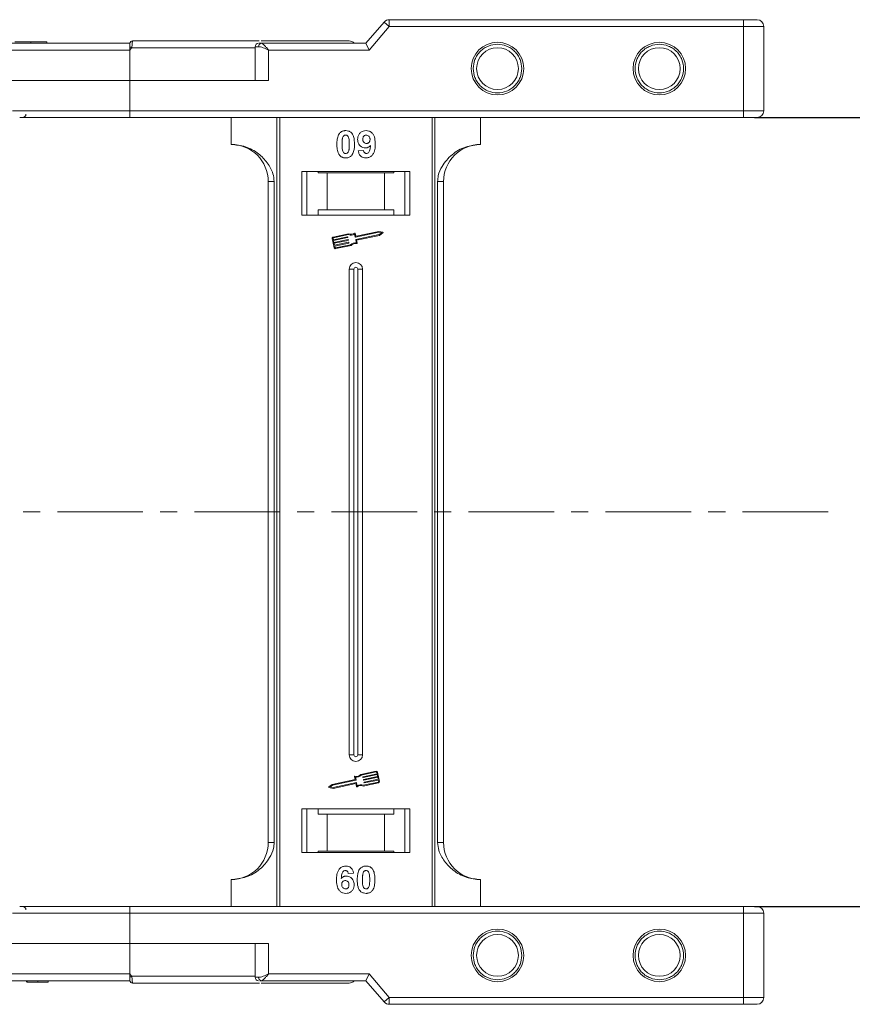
# Model space of a CAD drawing. Header units: millimetres. Extents: x 506 to 1981, y 649 to 1682.
# Tile 30 of 86: x 1685 to 1809, y 882 to 1028. Entities that reach past the tile are written whole.
import ezdxf

# ---------------------------------------------------------------- set-up
doc = ezdxf.new("R2010")
doc.units = ezdxf.units.MM
doc.linetypes.add('CENTERX2', pattern=[20.32, 12.7, -2.54, 2.54, -2.54])
doc.styles.get("Standard").update_dxf_attribs({"font": '仿宋_GB2312.ttf', "width": 0.8})
doc.dimstyles.new('副本 ISO-45.1', dxfattribs={"dimtxt": 10, "dimasz": 9, "dimexe": 6.5, "dimexo": 0.625, "dimgap": 2.5, "dimtad": 1, "dimdsep": 46, "dimtxsty": 'Standard', "dimcen": 2.5, "dimadec": 0, "dimazin": 0, "dimtfac": 1, "dimtmove": 0, "dimatfit": 3, "dimfxl": 0, "dimarcsym": 0})

# ---------------------------------------------------------------- blocks, each defined once
blk = doc.blocks.new('*D2701')
at = {"color": 0, "lineweight": -2}
for p, q in [((1794.41, 1013.12), (1847.89, 1013.12)), ((1841.39, 905.12), (1841.39, 1004.12)), ((1794.41, 896.12), (1847.89, 896.12))]:
    blk.add_line(p, q, dxfattribs=at)
at = {"color": 0, "lineweight": 9}
for points in [[(1839.89, 1004.12), (1842.89, 1004.12), (1841.39, 1013.12)], [(1839.89, 905.12), (1842.89, 905.12), (1841.39, 896.12)]]:
    blk.add_solid(points, dxfattribs=at)
at = {"layer": 'Defpoints', "color": 0, "lineweight": 9}
for p in [(1793.79, 1013.12), (1841.39, 1013.12), (1793.79, 896.12)]:
    blk.add_point(p, dxfattribs=at)
at = {"color": 0, "lineweight": 9, "insert": (1833.89, 954.62), "char_height": 10, "attachment_point": 5, "rotation": 90}
blk.add_mtext('117', dxfattribs=at)

msp = doc.modelspace()

# ---------------------------------------------------------------- linework, layer by layer
at = {"color": 7, "linetype": 'Continuous', "lineweight": 15}
for p, q in [((1739.486, 1027.27), (1736.785, 1024.119)), ((1737.245, 1023.119), (1740.245, 1026.619)), ((1740.245, 1026.619), (1739.486, 1027.27)), ((1740.245, 1026.619), (1740.245, 1027.619)), ((1792.785, 1027.619), (1740.245, 1027.619)), ((1740.245, 1026.619), (1792.785, 1026.619)), ((1792.785, 1026.619), (1792.785, 1027.619)), ((1792.785, 1026.619), (1792.785, 1014.119)), ((1795.785, 1026.619), (1792.785, 1026.619)), ((1795.785, 1014.119), (1795.785, 1026.619)), ((1701.785, 1024.119), (1653.079, 1024.119)), ((1687.1, 1024.119), (1687.1, 1024.319)), ((1689.465, 1024.119), (1689.465, 1024.319)), ((1701.785, 1024.117), (1701.785, 1024.119)), ((1702.019, 1023.469), (1701.785, 1023.119)), ((1720.348, 1023.469), (1702.019, 1023.469)), ((1702.135, 1024.469), (1702.135, 1024.469)), ((1720.348, 1023.619), (1720.348, 1018.619)), ((1720.858, 1023.619), (1720.348, 1023.619)), ((1736.785, 1024.119), (1721.23, 1024.119)), ((1736.785, 1024.119), (1737.245, 1023.119)), ((1654.197, 1023.119), (1701.785, 1023.119)), ((1701.785, 1023.119), (1701.785, 1018.619)), ((1722.348, 1023.119), (1737.245, 1023.119)), ((1722.348, 1018.619), (1722.348, 1023.119)), ((1701.785, 1018.619), (1682.374, 1018.619)), ((1701.785, 1014.119), (1701.785, 1018.619)), ((1701.785, 1018.619), (1722.348, 1018.619)), ((1701.785, 1014.119), (1684.374, 1014.119)), ((1792.785, 1014.119), (1701.785, 1014.119)), ((1701.785, 1013.119), (1701.785, 1014.119)), ((1795.785, 1014.119), (1792.785, 1014.119)), ((1792.785, 1013.119), (1792.785, 1014.119)), ((1792.785, 1013.119), (1701.785, 1013.119)), ((1716.785, 1013.119), (1716.785, 1009.119)), ((1723.578, 1013.119), (1723.578, 954.619)), ((1723.997, 954.619), (1723.997, 1013.119)), ((1746.574, 1013.119), (1746.574, 954.619)), ((1746.993, 954.619), (1746.993, 1013.119)), ((1753.785, 1009.119), (1753.785, 1013.119)), ((1735.644, 1008.163), (1736.414, 1008.247)), ((1743.285, 1005.119), (1727.285, 1005.119)), ((1727.285, 1005.119), (1727.285, 998.619)), ((1728.035, 1005.119), (1728.035, 998.619)), ((1729.672, 1004.919), (1729.672, 1005.119)), ((1731.035, 1004.919), (1729.672, 1004.919)), ((1731.035, 999.419), (1731.035, 1004.919)), ((1739.535, 1004.919), (1731.035, 1004.919)), ((1739.535, 1004.919), (1739.535, 999.419)), ((1740.899, 1004.919), (1739.535, 1004.919)), ((1740.899, 1005.119), (1740.899, 1004.919)), ((1742.535, 998.619), (1742.535, 1005.119)), ((1743.285, 998.619), (1743.285, 1005.119)), ((1722.285, 1003.619), (1723.171, 1003.619)), ((1722.285, 1003.619), (1722.285, 954.619)), ((1723.171, 954.619), (1723.171, 1003.619)), ((1747.4, 1003.619), (1747.4, 954.619)), ((1748.285, 1003.619), (1747.4, 1003.619)), ((1748.285, 954.619), (1748.285, 1003.619)), ((1729.672, 999.419), (1731.035, 999.419)), ((1729.672, 998.619), (1729.672, 999.419)), ((1731.035, 999.419), (1739.535, 999.419)), ((1739.535, 999.419), (1740.899, 999.419)), ((1740.899, 999.419), (1740.899, 998.619)), ((1727.285, 998.619), (1743.285, 998.619)), ((1734.203, 995.872), (1731.925, 995.391)), ((1734.192, 995.749), (1731.949, 995.276)), ((1735.178, 995.388), (1735.084, 995.832)), ((1735.268, 995.527), (1735.181, 995.942)), ((1738.674, 996.096), (1735.213, 995.365)), ((1735.285, 995.02), (1738.747, 995.751)), ((1738.673, 996.216), (1735.303, 995.504)), ((1739.274, 996.098), (1738.673, 996.216)), ((1739.116, 996.01), (1738.674, 996.096)), ((1738.747, 995.751), (1739.116, 996.01)), ((1738.794, 995.642), (1739.297, 995.992)), ((1731.789, 995.182), (1732.08, 993.803)), ((1731.904, 995.206), (1731.952, 994.976)), ((1731.952, 994.976), (1734.035, 995.416)), ((1734.059, 995.301), (1731.977, 994.861)), ((1731.977, 994.861), (1732.037, 994.574)), ((1732.037, 994.574), (1734.12, 995.014)), ((1734.144, 994.899), (1732.062, 994.459)), ((1732.062, 994.459), (1732.122, 994.172)), ((1732.122, 994.172), (1734.205, 994.612)), ((1734.229, 994.497), (1732.147, 994.057)), ((1734.07, 995.394), (1734.082, 995.336)), ((1734.155, 994.991), (1734.167, 994.934)), ((1734.24, 994.589), (1734.252, 994.532)), ((1735.357, 994.541), (1735.263, 994.985)), ((1735.396, 994.923), (1738.794, 995.642)), ((1735.49, 994.479), (1735.396, 994.923)), ((1732.147, 994.057), (1732.195, 993.827)), ((1732.265, 993.782), (1734.507, 994.256)), ((1732.289, 993.667), (1734.568, 994.148)), ((1734.285, 990.619), (1734.285, 954.619)), ((1734.285, 990.619), (1735, 990.619)), ((1735, 990.619), (1735, 954.619)), ((1735.57, 954.619), (1735.57, 990.619)), ((1736.285, 990.619), (1735.57, 990.619)), ((1736.285, 954.619), (1736.285, 990.619)), ((1722.285, 954.619), (1722.285, 905.619)), ((1723.171, 905.619), (1723.171, 954.619)), ((1723.578, 954.619), (1723.578, 896.119)), ((1723.997, 896.119), (1723.997, 954.619)), ((1734.285, 954.619), (1734.285, 918.619)), ((1735, 954.619), (1735, 918.619)), ((1735.57, 918.619), (1735.57, 954.619)), ((1736.285, 918.619), (1736.285, 954.619)), ((1746.574, 954.619), (1746.574, 896.119)), ((1746.993, 896.119), (1746.993, 954.619)), ((1747.4, 954.619), (1747.4, 905.619)), ((1748.285, 905.619), (1748.285, 954.619)), ((1735, 918.619), (1734.285, 918.619)), ((1736.285, 918.619), (1735.57, 918.619)), ((1738.282, 916.186), (1736.003, 915.704)), ((1738.306, 916.071), (1736.063, 915.597)), ((1736.342, 915.356), (1738.424, 915.796)), ((1738.449, 915.681), (1736.366, 915.241)), ((1738.424, 915.796), (1738.376, 916.025)), ((1738.509, 915.393), (1738.449, 915.681)), ((1738.782, 914.671), (1738.491, 916.05)), ((1731.776, 914.211), (1731.274, 913.86)), ((1731.824, 914.101), (1731.455, 913.843)), ((1735.175, 914.929), (1731.776, 914.211)), ((1735.285, 914.832), (1731.824, 914.101)), ((1731.897, 913.756), (1735.358, 914.488)), ((1731.898, 913.636), (1735.268, 914.348)), ((1735.081, 915.373), (1735.175, 914.929)), ((1735.214, 915.311), (1735.308, 914.867)), ((1735.302, 914.326), (1735.39, 913.91)), ((1735.393, 914.465), (1735.487, 914.021)), ((1736.331, 915.263), (1736.319, 915.321)), ((1736.367, 913.981), (1738.646, 914.462)), ((1736.379, 914.103), (1738.622, 914.577)), ((1736.416, 914.861), (1736.404, 914.919)), ((1736.427, 914.953), (1738.509, 915.393)), ((1738.534, 915.278), (1736.451, 914.838)), ((1736.501, 914.459), (1736.489, 914.516)), ((1736.512, 914.551), (1738.594, 914.991)), ((1738.619, 914.876), (1736.536, 914.436)), ((1738.594, 914.991), (1738.534, 915.278)), ((1738.667, 914.646), (1738.619, 914.876)), ((1731.297, 913.754), (1731.898, 913.636)), ((1731.455, 913.843), (1731.897, 913.756)), ((1743.285, 910.619), (1727.285, 910.619)), ((1727.285, 910.619), (1727.285, 904.119)), ((1728.035, 910.619), (1728.035, 904.119)), ((1729.672, 909.819), (1729.672, 910.619)), ((1731.035, 909.819), (1729.672, 909.819)), ((1731.035, 904.319), (1731.035, 909.819)), ((1739.535, 909.819), (1731.035, 909.819)), ((1739.535, 909.819), (1739.535, 904.319)), ((1740.899, 909.819), (1739.535, 909.819)), ((1740.899, 910.619), (1740.899, 909.819)), ((1742.535, 904.119), (1742.535, 910.619)), ((1743.285, 904.119), (1743.285, 910.619)), ((1722.285, 905.619), (1723.171, 905.619)), ((1747.4, 905.619), (1748.285, 905.619)), ((1727.285, 904.119), (1743.285, 904.119)), ((1729.672, 904.319), (1731.035, 904.319)), ((1729.672, 904.119), (1729.672, 904.319)), ((1731.035, 904.319), (1739.535, 904.319)), ((1739.535, 904.319), (1740.899, 904.319)), ((1740.899, 904.319), (1740.899, 904.119)), ((1734.926, 901.075), (1734.157, 900.991)), ((1716.785, 896.119), (1716.785, 900.119)), ((1753.785, 900.119), (1753.785, 896.119)), ((1684.374, 895.119), (1701.785, 895.119)), ((1701.785, 896.119), (1701.785, 895.119)), ((1701.785, 896.119), (1792.785, 896.119)), ((1701.785, 890.619), (1701.785, 895.119)), ((1701.785, 895.119), (1792.785, 895.119)), ((1792.785, 895.119), (1792.785, 896.119)), ((1792.785, 895.119), (1792.785, 882.619)), ((1792.785, 895.119), (1795.785, 895.119)), ((1795.785, 882.619), (1795.785, 895.119)), ((1682.374, 890.619), (1701.785, 890.619)), ((1722.348, 890.619), (1701.785, 890.619)), ((1701.785, 890.619), (1701.785, 886.119)), ((1720.348, 890.619), (1720.348, 885.619)), ((1722.348, 886.119), (1722.348, 890.619)), ((1653.079, 885.119), (1701.785, 885.119)), ((1701.785, 886.119), (1654.197, 886.119)), ((1686.452, 885.119), (1686.452, 884.919)), ((1686.561, 885.119), (1686.561, 884.919)), ((1688.113, 885.119), (1688.113, 884.919)), ((1689.657, 885.119), (1689.657, 884.919)), ((1701.785, 886.119), (1702.019, 885.769)), ((1702.019, 885.769), (1720.348, 885.769)), ((1702.135, 884.769), (1702.135, 884.769)), ((1720.858, 885.619), (1720.348, 885.619)), ((1721.018, 885.119), (1721.23, 885.119)), ((1721.23, 885.119), (1736.785, 885.119)), ((1737.245, 886.119), (1722.348, 886.119)), ((1736.785, 885.119), (1737.245, 886.119)), ((1736.785, 885.119), (1739.486, 881.968)), ((1740.245, 882.619), (1737.245, 886.119)), ((1739.486, 881.968), (1740.245, 882.619)), ((1792.785, 882.619), (1740.245, 882.619)), ((1740.245, 882.619), (1740.245, 881.619)), ((1792.785, 882.619), (1795.785, 882.619)), ((1792.785, 881.619), (1792.785, 882.619)), ((1740.245, 881.619), (1792.785, 881.619))]:
    msp.add_line(p, q, dxfattribs=at)
at = {"color": 1, "linetype": 'CENTERX2', "lineweight": 13}
msp.add_line((1805.315, 954.619), (967.232, 954.619), dxfattribs=at)
at = {"color": 7, "linetype": 'Continuous', "lineweight": 15}
for centre, radius in [((1756.285, 1020.369), 3.9), ((1756.285, 1020.369), 3.1), ((1780.285, 1020.369), 3.9), ((1780.285, 1020.369), 3.1), ((1756.285, 888.869), 3.9), ((1780.285, 888.869), 3.9), ((1756.285, 888.869), 3.1), ((1780.285, 888.869), 3.1)]:
    msp.add_circle(centre, radius, dxfattribs=at)
for centre, radius, start, end in [((1740.245, 1026.619), 1, 90, 139.39871), ((1794.785, 1026.619), 1, 0, 90), ((1702.135, 1024.119), 0.35, 89.99809, 179.99959), ((1666.241, 956.542), 75.89, 61.87179, 62.07191), ((1720.848, 1023.619), 0.5, 90, 180), ((1721.305, 1023.674), 0.451, 99.5202, 187.08135), ((1734.285, 1023.469), 1, 41.2946, 90), ((1685.857, 1013.619), 0.5, 270, 0), ((1794.785, 1014.119), 1, 270, 0), ((1716.785, 1003.619), 5.5, 0, 90), ((1753.785, 1003.619), 5.5, 90, 180), ((1734.557, 996.67), 0.99, 248.37041, 302.16635), ((1734.557, 996.67), 0.873, 246.11204, 307.44471), ((1735.123, 995.93), 0.0587, 11.9297, 127.44471), ((1739.263, 996.041), 0.0587, 304.95116, 78.90824), ((1731.961, 995.218), 0.176, 101.9297, 191.9297), ((1731.961, 995.218), 0.0587, 101.9297, 191.9297), ((1734.041, 995.387), 0.0294, 11.9297, 101.9297), ((1734.053, 995.33), 0.0294, 281.9297, 11.9297), ((1734.126, 994.985), 0.0294, 11.9297, 101.9297), ((1734.138, 994.928), 0.0294, 281.9297, 11.9297), ((1734.211, 994.583), 0.0294, 11.9297, 101.9297), ((1734.223, 994.526), 0.0294, 281.9297, 11.9297), ((1735.214, 993.561), 0.99, 81.69305, 135.48899), ((1735.214, 993.561), 0.873, 76.41469, 137.74736), ((1735.207, 995.394), 0.0294, 191.9297, 281.9297), ((1735.292, 994.991), 0.0294, 101.9297, 191.9297), ((1735.297, 995.533), 0.0294, 191.9297, 281.9297), ((1735.432, 994.467), 0.0587, 256.41469, 11.9297), ((1732.253, 993.839), 0.176, 191.9297, 281.9297), ((1732.253, 993.839), 0.0587, 191.9297, 281.9297), ((1735.285, 990.619), 1, 0, 180), ((1735.285, 990.619), 0.285, 0, 180), ((1735.285, 918.619), 1, 180, 0), ((1735.285, 918.619), 0.285, 180, 0), ((1735.139, 915.386), 0.0587, 76.41469, 191.9297), ((1735.357, 916.291), 0.873, 256.41469, 317.74736), ((1735.357, 916.291), 0.99, 261.69305, 315.48899), ((1738.318, 916.013), 0.176, 11.9297, 101.9297), ((1738.318, 916.013), 0.0587, 11.9297, 101.9297), ((1735.274, 914.32), 0.0294, 11.9297, 101.9297), ((1735.279, 914.861), 0.0294, 281.9297, 11.9297), ((1735.364, 914.459), 0.0294, 11.9297, 101.9297), ((1736.014, 913.183), 0.873, 66.11204, 127.44471), ((1736.014, 913.183), 0.99, 68.37041, 122.16635), ((1736.348, 915.327), 0.0294, 101.9297, 191.9297), ((1736.36, 915.269), 0.0294, 191.9297, 281.9297), ((1736.433, 914.925), 0.0294, 101.9297, 191.9297), ((1736.445, 914.867), 0.0294, 191.9297, 281.9297), ((1736.518, 914.522), 0.0294, 101.9297, 191.9297), ((1736.53, 914.465), 0.0294, 191.9297, 281.9297), ((1738.61, 914.634), 0.0587, 281.9297, 11.9297), ((1738.61, 914.634), 0.176, 281.9297, 11.9297), ((1731.308, 913.812), 0.0587, 124.95116, 258.90824), ((1735.448, 913.922), 0.0587, 191.9297, 307.44471), ((1716.785, 905.619), 5.5, 270, 0), ((1753.785, 905.619), 5.5, 180, 270), ((1685.857, 895.619), 0.5, 0, 90), ((1794.785, 895.119), 1, 0, 90), ((1666.241, 952.696), 75.89, 297.92809, 298.12821), ((1702.135, 885.119), 0.35, 180.00041, 270.00191), ((1720.848, 885.619), 0.5, 180, 270), ((1721.305, 885.563), 0.451, 172.91865, 260.4798), ((1734.285, 885.769), 1, 270, 319.04573), ((1740.245, 882.619), 1, 220.60129, 270), ((1794.785, 882.619), 1, 270, 0)]:
    msp.add_arc(centre, radius, start, end, dxfattribs=at)
for points, knots in [([(1794.785, 1027.619), (1794.759, 1027.619), (1794.717, 1027.619), (1794.468, 1027.619), (1794.209, 1027.619), (1793.891, 1027.619), (1793.425, 1027.619), (1793.037, 1027.619), (1792.785, 1027.619)], [0, 0, 0, 0, 0.2394429, 0.3698071, 0.5000001, 0.6303641, 0.7605571, 1, 1, 1, 1]), ([(1687.1, 1024.319), (1686.967, 1024.319), (1686.563, 1024.319), (1685.903, 1024.319), (1685.281, 1024.319), (1684.856, 1024.319), (1684.731, 1024.319), (1684.723, 1024.319), (1684.721, 1024.319)], [0, 0, 0, 0, 0.1021706, 0.3092201, 0.51365, 0.6922749, 0.9324126, 1, 1, 1, 1]), ([(1689.465, 1024.319), (1689.461, 1024.319), (1689.451, 1024.319), (1689.309, 1024.319), (1688.918, 1024.319), (1688.344, 1024.319), (1687.704, 1024.319), (1687.283, 1024.319), (1687.1, 1024.319)], [0, 0, 0, 0, 0.1018882, 0.3073435, 0.4929627, 0.6786474, 0.8607914, 1, 1, 1, 1]), ([(1701.785, 1023.593), (1701.785, 1023.686), (1701.785, 1023.871), (1701.785, 1024.033), (1701.785, 1024.063), (1701.785, 1024.072)], [0, 0, 0, 0, 0.412717, 0.8254516, 1, 1, 1, 1]), ([(1702.135, 1024.469), (1702.136, 1024.462), (1702.136, 1024.448), (1702.136, 1024.346), (1702.133, 1024.2), (1702.122, 1024.016), (1702.103, 1023.834), (1702.073, 1023.647), (1702.036, 1023.525), (1702.019, 1023.469)], [0, 0, 0, 0, 0.1718456, 0.312445, 0.4991009, 0.6298393, 0.7575038, 0.8890244, 1, 1, 1, 1]), ([(1720.948, 1024.469), (1720.558, 1024.469), (1719.345, 1024.469), (1716.965, 1024.469), (1713.752, 1024.469), (1710.101, 1024.469), (1706.114, 1024.469), (1703.448, 1024.469), (1702.135, 1024.469)], [0, 0, 0, 0, 0.0761662, 0.2372998, 0.3984073, 0.6046388, 0.8052959, 1, 1, 1, 1]), ([(1722.348, 1023.119), (1722.079, 1023.235), (1721.661, 1023.416), (1721.162, 1023.587), (1720.953, 1023.609), (1720.858, 1023.619)], [0, 0, 0, 0, 0.4984129, 0.772928, 1, 1, 1, 1]), ([(1721.23, 1024.119), (1721.113, 1024.119), (1720.987, 1024.119), (1720.953, 1024.119), (1720.95, 1024.119)], [0, 0, 0, 0, 0.93147, 1, 1, 1, 1]), ([(1721.23, 1024.119), (1721.298, 1024.102), (1721.442, 1024.066), (1721.721, 1023.816), (1722.031, 1023.486), (1722.243, 1023.241), (1722.348, 1023.119)], [0, 0, 0, 0, 0.2343503, 0.4981953, 0.748869, 1, 1, 1, 1]), ([(1734.285, 1024.469), (1734.239, 1024.469), (1734.146, 1024.469), (1733.375, 1024.469), (1732.209, 1024.469), (1730.737, 1024.469), (1729.091, 1024.469), (1727.144, 1024.469), (1724.646, 1024.469), (1722.496, 1024.469), (1721.233, 1024.469)], [0, 0, 0, 0, 0.1309531, 0.2659015, 0.4045794, 0.5129439, 0.6212909, 0.7319266, 0.8425444, 1, 1, 1, 1]), ([(1752.685, 1020.369), (1752.734, 1020.822), (1752.808, 1021.521), (1753.257, 1022.36), (1753.722, 1022.932), (1754.295, 1023.4), (1755.134, 1023.834), (1756.285, 1024.056), (1757.437, 1023.834), (1758.276, 1023.4), (1758.849, 1022.932), (1759.314, 1022.36), (1759.762, 1021.521), (1759.837, 1020.822), (1759.885, 1020.369)], [0, 0, 0, 0, 0.11972147, 0.18483695, 0.24999998, 0.31511548, 0.38027853, 0.5, 0.61972147, 0.68483695, 0.74999998, 0.81511548, 0.88027853, 1, 1, 1, 1]), ([(1776.685, 1020.369), (1776.734, 1020.822), (1776.808, 1021.521), (1777.257, 1022.36), (1777.722, 1022.932), (1778.295, 1023.4), (1779.134, 1023.834), (1780.285, 1024.056), (1781.437, 1023.834), (1782.276, 1023.4), (1782.849, 1022.932), (1783.314, 1022.36), (1783.762, 1021.521), (1783.837, 1020.822), (1783.885, 1020.369)], [0, 0, 0, 0, 0.11972147, 0.18483695, 0.24999998, 0.31511548, 0.38027853, 0.5, 0.61972147, 0.68483695, 0.74999998, 0.81511548, 0.88027853, 1, 1, 1, 1]), ([(1759.885, 1020.369), (1759.837, 1019.916), (1759.762, 1019.217), (1759.314, 1018.378), (1758.849, 1017.806), (1758.276, 1017.338), (1757.437, 1016.904), (1756.285, 1016.682), (1755.134, 1016.904), (1754.295, 1017.338), (1753.722, 1017.806), (1753.257, 1018.378), (1752.808, 1019.217), (1752.734, 1019.916), (1752.685, 1020.369)], [0, 0, 0, 0, 0.11972147, 0.18483695, 0.24999998, 0.31511548, 0.38027853, 0.5, 0.61972147, 0.68483695, 0.74999998, 0.81511548, 0.88027853, 1, 1, 1, 1]), ([(1783.885, 1020.369), (1783.837, 1019.916), (1783.762, 1019.217), (1783.314, 1018.378), (1782.849, 1017.806), (1782.276, 1017.338), (1781.437, 1016.904), (1780.285, 1016.682), (1779.134, 1016.904), (1778.295, 1017.338), (1777.722, 1017.806), (1777.257, 1018.378), (1776.808, 1019.217), (1776.734, 1019.916), (1776.685, 1020.369)], [0, 0, 0, 0, 0.11972147, 0.18483695, 0.24999998, 0.31511548, 0.38027853, 0.5, 0.61972147, 0.68483695, 0.74999998, 0.81511548, 0.88027853, 1, 1, 1, 1]), ([(1701.785, 1013.119), (1700.465, 1013.119), (1697.782, 1013.119), (1693.757, 1013.119), (1690.088, 1013.119), (1687.298, 1013.119), (1685.897, 1013.119), (1685.433, 1013.119)], [0, 0, 0, 0, 0.2309632, 0.4690891, 0.7139221, 0.9052997, 1, 1, 1, 1]), ([(1794.785, 1013.119), (1794.759, 1013.119), (1794.717, 1013.119), (1794.468, 1013.119), (1794.21, 1013.119), (1793.891, 1013.119), (1793.425, 1013.119), (1793.037, 1013.119), (1792.785, 1013.119)], [0, 0, 0, 0, 0.23944295, 0.36963586, 0.49999992, 0.63019291, 0.76055705, 1, 1, 1, 1]), ([(1732.465, 1009.146), (1732.467, 1009.28), (1732.472, 1009.583), (1732.544, 1010.112), (1732.685, 1010.534), (1732.843, 1010.741), (1732.861, 1010.764)], [0, 0, 0, 0, 0.2367308, 0.5375555, 0.9496679, 1, 1, 1, 1]), ([(1732.861, 1010.764), (1732.905, 1010.814), (1732.995, 1010.916), (1733.164, 1011.032), (1733.353, 1011.115), (1733.522, 1011.153), (1733.663, 1011.168), (1733.736, 1011.169), (1733.773, 1011.17)], [0, 0, 0, 0, 0.1937762, 0.3936, 0.5878635, 0.7889077, 0.894169, 1, 1, 1, 1]), ([(1733.32, 1010.111), (1733.343, 1010.18), (1733.382, 1010.292), (1733.49, 1010.418), (1733.613, 1010.484), (1733.712, 1010.501), (1733.766, 1010.503), (1733.773, 1010.504)], [0, 0, 0, 0, 0.33480351, 0.54256063, 0.75038199, 0.9707212, 1, 1, 1, 1]), ([(1733.773, 1011.17), (1733.908, 1011.16), (1734.18, 1011.14), (1734.532, 1010.941), (1734.804, 1010.648), (1735.055, 1010.047), (1735.07, 1009.524), (1735.08, 1009.138)], [0, 0, 0, 0, 0.147566, 0.2966882, 0.4312776, 0.580404, 1, 1, 1, 1]), ([(1733.773, 1010.504), (1733.829, 1010.498), (1733.932, 1010.488), (1734.063, 1010.412), (1734.176, 1010.264), (1734.272, 1009.989), (1734.306, 1009.597), (1734.309, 1009.297), (1734.311, 1009.146)], [0, 0, 0, 0, 0.10461361, 0.18881412, 0.27351189, 0.44412695, 0.71948087, 1, 1, 1, 1]), ([(1735.542, 1009.866), (1735.55, 1010), (1735.565, 1010.271), (1735.732, 1010.65), (1736.012, 1010.946), (1736.383, 1011.14), (1736.657, 1011.16), (1736.8, 1011.17)], [0, 0, 0, 0, 0.1979267, 0.3977284, 0.5974133, 0.7905838, 1, 1, 1, 1]), ([(1736.311, 1009.905), (1736.315, 1009.992), (1736.322, 1010.13), (1736.396, 1010.309), (1736.505, 1010.416), (1736.649, 1010.49), (1736.755, 1010.499), (1736.815, 1010.504)], [0, 0, 0, 0, 0.29132017, 0.46553926, 0.64163153, 0.79866396, 1, 1, 1, 1]), ([(1736.8, 1011.17), (1736.935, 1011.16), (1737.207, 1011.138), (1737.567, 1010.936), (1737.859, 1010.631), (1738.099, 1010.096), (1738.153, 1009.587), (1738.157, 1009.232), (1738.157, 1009.173)], [0, 0, 0, 0, 0.148288, 0.2977445, 0.4437132, 0.6077915, 0.9347078, 1, 1, 1, 1]), ([(1736.815, 1010.504), (1736.883, 1010.496), (1737.02, 1010.482), (1737.194, 1010.365), (1737.322, 1010.207), (1737.38, 1010.024), (1737.385, 1009.904), (1737.388, 1009.848)], [0, 0, 0, 0, 0.2079545, 0.4204057, 0.6273197, 0.8277075, 1, 1, 1, 1]), ([(1723.171, 1003.619), (1723.127, 1004.01), (1723.016, 1005.008), (1722.193, 1006.462), (1720.823, 1007.875), (1718.957, 1008.912), (1717.507, 1009.05), (1716.785, 1009.119)], [0, 0, 0, 0, 0.12571337, 0.32127574, 0.5244662, 0.76348402, 1, 1, 1, 1]), ([(1732.858, 1007.53), (1732.818, 1007.584), (1732.739, 1007.694), (1732.631, 1007.931), (1732.54, 1008.238), (1732.491, 1008.575), (1732.468, 1008.88), (1732.466, 1009.057), (1732.465, 1009.146)], [0, 0, 0, 0, 0.11844057, 0.2393457, 0.45959323, 0.68492476, 0.84223987, 1, 1, 1, 1]), ([(1733.234, 1009.146), (1733.235, 1009.213), (1733.236, 1009.346), (1733.241, 1009.527), (1733.252, 1009.688), (1733.266, 1009.83), (1733.284, 1009.972), (1733.308, 1010.064), (1733.32, 1010.111)], [0, 0, 0, 0, 0.2059417, 0.4119594, 0.558149, 0.7045024, 0.8518015, 1, 1, 1, 1]), ([(1733.773, 1007.786), (1733.704, 1007.794), (1733.594, 1007.807), (1733.466, 1007.895), (1733.361, 1008.048), (1733.269, 1008.322), (1733.24, 1008.712), (1733.236, 1009.001), (1733.234, 1009.146)], [0, 0, 0, 0, 0.1253702, 0.2022903, 0.2791788, 0.4647576, 0.7305818, 1, 1, 1, 1]), ([(1734.311, 1009.146), (1734.311, 1009.08), (1734.31, 1008.946), (1734.304, 1008.765), (1734.294, 1008.604), (1734.28, 1008.461), (1734.261, 1008.318), (1734.237, 1008.225), (1734.225, 1008.178)], [0, 0, 0, 0, 0.2052705, 0.4106164, 0.5571497, 0.7038442, 0.8514711, 1, 1, 1, 1]), ([(1735.08, 1009.138), (1735.078, 1009.005), (1735.073, 1008.702), (1735.002, 1008.183), (1734.864, 1007.763), (1734.707, 1007.555), (1734.684, 1007.525)], [0, 0, 0, 0, 0.2372812, 0.5385907, 0.9326774, 1, 1, 1, 1]), ([(1736.724, 1008.606), (1736.588, 1008.618), (1736.316, 1008.643), (1735.965, 1008.86), (1735.698, 1009.165), (1735.559, 1009.52), (1735.547, 1009.761), (1735.542, 1009.866)], [0, 0, 0, 0, 0.2101886, 0.42177326, 0.62360346, 0.83703437, 1, 1, 1, 1]), ([(1736.854, 1009.273), (1736.786, 1009.279), (1736.66, 1009.29), (1736.497, 1009.383), (1736.385, 1009.515), (1736.32, 1009.695), (1736.315, 1009.827), (1736.311, 1009.905)], [0, 0, 0, 0, 0.2139369, 0.3980753, 0.5830907, 0.7516657, 1, 1, 1, 1]), ([(1737.447, 1008.941), (1737.4, 1008.892), (1737.306, 1008.793), (1737.159, 1008.705), (1737.033, 1008.653), (1736.934, 1008.625), (1736.83, 1008.61), (1736.759, 1008.607), (1736.724, 1008.606)], [0, 0, 0, 0, 0.24349124, 0.49626585, 0.61820988, 0.7417038, 0.87015842, 1, 1, 1, 1]), ([(1738.157, 1009.173), (1738.154, 1009.039), (1738.146, 1008.638), (1738.055, 1008.082), (1737.777, 1007.574), (1737.43, 1007.271), (1737.06, 1007.133), (1736.827, 1007.123), (1736.742, 1007.119)], [0, 0, 0, 0, 0.1423372, 0.4291269, 0.5899433, 0.7512055, 0.9098946, 1, 1, 1, 1]), ([(1736.841, 1007.786), (1736.895, 1007.791), (1737.003, 1007.802), (1737.155, 1007.901), (1737.296, 1008.071), (1737.405, 1008.433), (1737.43, 1008.734), (1737.447, 1008.941)], [0, 0, 0, 0, 0.1120155, 0.2243547, 0.3677679, 0.565827, 1, 1, 1, 1]), ([(1737.388, 1009.848), (1737.383, 1009.769), (1737.376, 1009.636), (1737.289, 1009.467), (1737.169, 1009.357), (1737.019, 1009.284), (1736.909, 1009.276), (1736.854, 1009.273)], [0, 0, 0, 0, 0.2673945, 0.4472142, 0.6271221, 0.8130653, 1, 1, 1, 1]), ([(1753.785, 1009.119), (1753.025, 1009.043), (1751.505, 1008.89), (1749.484, 1007.7), (1748.152, 1006.149), (1747.491, 1004.705), (1747.425, 1003.913), (1747.4, 1003.619)], [0, 0, 0, 0, 0.2490962, 0.4982428, 0.745205, 0.90541, 1, 1, 1, 1]), ([(1733.773, 1007.119), (1733.706, 1007.121), (1733.571, 1007.126), (1733.373, 1007.17), (1733.183, 1007.247), (1733.038, 1007.346), (1732.931, 1007.444), (1732.882, 1007.501), (1732.858, 1007.53)], [0, 0, 0, 0, 0.1926347, 0.388697, 0.5820148, 0.7830443, 0.8909593, 1, 1, 1, 1]), ([(1734.225, 1008.178), (1734.202, 1008.109), (1734.164, 1007.998), (1734.056, 1007.872), (1733.935, 1007.806), (1733.836, 1007.788), (1733.781, 1007.786), (1733.773, 1007.786)], [0, 0, 0, 0, 0.3336776, 0.5404125, 0.7472639, 0.9612091, 1, 1, 1, 1]), ([(1734.684, 1007.525), (1734.64, 1007.475), (1734.55, 1007.373), (1734.381, 1007.257), (1734.192, 1007.175), (1734.023, 1007.136), (1733.882, 1007.121), (1733.809, 1007.12), (1733.773, 1007.119)], [0, 0, 0, 0, 0.1937693, 0.3935642, 0.587886, 0.7891312, 0.8942826, 1, 1, 1, 1]), ([(1736.742, 1007.119), (1736.606, 1007.13), (1736.361, 1007.15), (1736.047, 1007.332), (1735.804, 1007.612), (1735.69, 1007.91), (1735.654, 1008.109), (1735.644, 1008.163)], [0, 0, 0, 0, 0.2427882, 0.4388655, 0.6348012, 0.9009361, 1, 1, 1, 1]), ([(1736.414, 1008.247), (1736.427, 1008.167), (1736.448, 1008.044), (1736.538, 1007.9), (1736.642, 1007.823), (1736.749, 1007.79), (1736.816, 1007.787), (1736.841, 1007.786)], [0, 0, 0, 0, 0.3447142, 0.5290593, 0.7142089, 0.8921959, 1, 1, 1, 1]), ([(1716.785, 900.119), (1717.545, 900.195), (1719.066, 900.348), (1721.087, 901.538), (1722.419, 903.088), (1723.08, 904.533), (1723.146, 905.325), (1723.171, 905.619)], [0, 0, 0, 0, 0.24909619, 0.49824278, 0.74520496, 0.90540997, 1, 1, 1, 1]), ([(1747.4, 905.619), (1747.444, 905.228), (1747.555, 904.23), (1748.378, 902.775), (1749.748, 901.363), (1751.614, 900.326), (1753.064, 900.188), (1753.785, 900.119)], [0, 0, 0, 0, 0.1257134, 0.3212757, 0.5244662, 0.763484, 1, 1, 1, 1]), ([(1732.414, 900.065), (1732.417, 900.198), (1732.425, 900.6), (1732.516, 901.156), (1732.794, 901.664), (1733.141, 901.967), (1733.511, 902.105), (1733.744, 902.115), (1733.829, 902.119)], [0, 0, 0, 0, 0.1423372, 0.4291269, 0.5899433, 0.7512055, 0.9098946, 1, 1, 1, 1]), ([(1733.73, 901.452), (1733.676, 901.447), (1733.568, 901.436), (1733.416, 901.336), (1733.274, 901.164), (1733.165, 900.802), (1733.141, 900.502), (1733.124, 900.297)], [0, 0, 0, 0, 0.1120492, 0.2243802, 0.3701146, 0.5702758, 1, 1, 1, 1]), ([(1734.157, 900.991), (1734.145, 901.068), (1734.125, 901.19), (1734.035, 901.335), (1733.929, 901.416), (1733.821, 901.448), (1733.755, 901.451), (1733.73, 901.452)], [0, 0, 0, 0, 0.33384, 0.5245467, 0.7163724, 0.8918244, 1, 1, 1, 1]), ([(1733.829, 902.119), (1733.965, 902.108), (1734.211, 902.089), (1734.523, 901.905), (1734.764, 901.628), (1734.88, 901.331), (1734.916, 901.132), (1734.926, 901.075)], [0, 0, 0, 0, 0.24269082, 0.43900235, 0.63500599, 0.89505866, 1, 1, 1, 1]), ([(1735.491, 900.1), (1735.493, 900.233), (1735.498, 900.536), (1735.57, 901.064), (1735.711, 901.484), (1735.869, 901.69), (1735.886, 901.713)], [0, 0, 0, 0, 0.2373811, 0.5389182, 0.9490817, 1, 1, 1, 1]), ([(1735.886, 901.713), (1735.931, 901.763), (1736.021, 901.865), (1736.19, 901.98), (1736.378, 902.063), (1736.548, 902.101), (1736.689, 902.116), (1736.762, 902.118), (1736.798, 902.119)], [0, 0, 0, 0, 0.1937762, 0.3936, 0.5878635, 0.7889077, 0.894169, 1, 1, 1, 1]), ([(1736.26, 900.092), (1736.26, 900.158), (1736.261, 900.292), (1736.267, 900.473), (1736.277, 900.634), (1736.291, 900.777), (1736.31, 900.92), (1736.334, 901.013), (1736.346, 901.06)], [0, 0, 0, 0, 0.20527, 0.4106157, 0.5571475, 0.7038444, 0.8514751, 1, 1, 1, 1]), ([(1736.346, 901.06), (1736.369, 901.129), (1736.407, 901.241), (1736.515, 901.367), (1736.639, 901.433), (1736.738, 901.45), (1736.792, 901.452), (1736.798, 901.452)], [0, 0, 0, 0, 0.3348035, 0.5425606, 0.750382, 0.9707212, 1, 1, 1, 1]), ([(1736.798, 902.119), (1736.865, 902.117), (1737, 902.112), (1737.198, 902.068), (1737.388, 901.991), (1737.533, 901.892), (1737.64, 901.794), (1737.689, 901.737), (1737.713, 901.708)], [0, 0, 0, 0, 0.1926273, 0.3886837, 0.5820134, 0.7832006, 0.8910383, 1, 1, 1, 1]), ([(1736.798, 901.452), (1736.856, 901.446), (1736.957, 901.436), (1737.085, 901.362), (1737.196, 901.221), (1737.295, 900.95), (1737.332, 900.554), (1737.335, 900.247), (1737.337, 900.092)], [0, 0, 0, 0, 0.10564606, 0.18622129, 0.26704196, 0.43154058, 0.71270762, 1, 1, 1, 1]), ([(1737.713, 901.708), (1737.753, 901.654), (1737.832, 901.544), (1737.938, 901.312), (1738.027, 901.017), (1738.077, 900.686), (1738.102, 900.376), (1738.105, 900.187), (1738.106, 900.092)], [0, 0, 0, 0, 0.118432, 0.2393289, 0.4494336, 0.6641784, 0.8318201, 1, 1, 1, 1]), ([(1733.771, 898.068), (1733.636, 898.078), (1733.364, 898.1), (1733.004, 898.301), (1732.713, 898.606), (1732.472, 899.142), (1732.418, 899.652), (1732.414, 900.007), (1732.414, 900.065)], [0, 0, 0, 0, 0.1482689, 0.2976473, 0.4424214, 0.6078512, 0.9356585, 1, 1, 1, 1]), ([(1733.124, 900.297), (1733.171, 900.345), (1733.265, 900.443), (1733.411, 900.535), (1733.538, 900.584), (1733.637, 900.612), (1733.741, 900.628), (1733.812, 900.631), (1733.847, 900.632)], [0, 0, 0, 0, 0.2436536, 0.4957602, 0.6178923, 0.7415029, 0.8700251, 1, 1, 1, 1]), ([(1733.183, 899.39), (1733.188, 899.472), (1733.196, 899.608), (1733.287, 899.778), (1733.409, 899.886), (1733.558, 899.955), (1733.665, 899.962), (1733.717, 899.965)], [0, 0, 0, 0, 0.27672092, 0.45687046, 0.63700743, 0.8240683, 1, 1, 1, 1]), ([(1733.756, 898.734), (1733.688, 898.741), (1733.551, 898.756), (1733.376, 898.873), (1733.249, 899.03), (1733.191, 899.213), (1733.186, 899.332), (1733.183, 899.39)], [0, 0, 0, 0, 0.2079047, 0.4199807, 0.6306256, 0.821735, 1, 1, 1, 1]), ([(1733.717, 899.965), (1733.785, 899.96), (1733.91, 899.95), (1734.07, 899.856), (1734.19, 899.72), (1734.252, 899.536), (1734.257, 899.403), (1734.26, 899.333)], [0, 0, 0, 0, 0.2137567, 0.3949441, 0.5765849, 0.7773109, 1, 1, 1, 1]), ([(1735.029, 899.372), (1735.021, 899.238), (1735.006, 898.968), (1734.84, 898.586), (1734.555, 898.287), (1734.181, 898.096), (1733.908, 898.077), (1733.771, 898.068)], [0, 0, 0, 0, 0.1978309, 0.3972998, 0.5989102, 0.7987412, 1, 1, 1, 1]), ([(1733.847, 900.632), (1733.983, 900.619), (1734.255, 900.595), (1734.603, 900.379), (1734.869, 900.077), (1735.011, 899.724), (1735.023, 899.481), (1735.029, 899.372)], [0, 0, 0, 0, 0.2102159, 0.4219747, 0.6200164, 0.8310369, 1, 1, 1, 1]), ([(1736.798, 898.068), (1736.663, 898.078), (1736.391, 898.098), (1736.037, 898.296), (1735.749, 898.61), (1735.516, 899.221), (1735.501, 899.741), (1735.491, 900.1)], [0, 0, 0, 0, 0.1475277, 0.2965695, 0.43214, 0.6087374, 1, 1, 1, 1]), ([(1736.798, 898.734), (1736.73, 898.742), (1736.62, 898.755), (1736.491, 898.842), (1736.388, 898.992), (1736.295, 899.264), (1736.266, 899.654), (1736.262, 899.945), (1736.26, 900.092)], [0, 0, 0, 0, 0.125351, 0.2021974, 0.2791824, 0.4597421, 0.727968, 1, 1, 1, 1]), ([(1737.337, 900.092), (1737.336, 900.025), (1737.335, 899.892), (1737.329, 899.711), (1737.319, 899.55), (1737.305, 899.408), (1737.287, 899.266), (1737.263, 899.173), (1737.251, 899.127)], [0, 0, 0, 0, 0.2059417, 0.4119594, 0.558149, 0.7045024, 0.8518015, 1, 1, 1, 1]), ([(1738.106, 900.092), (1738.104, 899.958), (1738.099, 899.655), (1738.028, 899.135), (1737.89, 898.712), (1737.733, 898.504), (1737.71, 898.474)], [0, 0, 0, 0, 0.2366286, 0.5373614, 0.9329864, 1, 1, 1, 1]), ([(1734.26, 899.333), (1734.256, 899.247), (1734.249, 899.109), (1734.176, 898.93), (1734.066, 898.821), (1733.922, 898.748), (1733.815, 898.739), (1733.756, 898.734)], [0, 0, 0, 0, 0.28869741, 0.46355259, 0.63994173, 0.80180841, 1, 1, 1, 1]), ([(1737.251, 899.127), (1737.228, 899.058), (1737.19, 898.946), (1737.082, 898.821), (1736.96, 898.755), (1736.861, 898.737), (1736.807, 898.735), (1736.798, 898.734)], [0, 0, 0, 0, 0.3336776, 0.5404125, 0.7472639, 0.9612091, 1, 1, 1, 1]), ([(1737.71, 898.474), (1737.666, 898.424), (1737.576, 898.322), (1737.407, 898.206), (1737.218, 898.123), (1737.049, 898.085), (1736.907, 898.07), (1736.835, 898.068), (1736.798, 898.068)], [0, 0, 0, 0, 0.1937693, 0.3935642, 0.587886, 0.7891312, 0.8942826, 1, 1, 1, 1]), ([(1685.433, 896.119), (1685.897, 896.119), (1687.298, 896.119), (1690.087, 896.119), (1693.757, 896.119), (1697.781, 896.119), (1700.464, 896.119), (1701.785, 896.119)], [0, 0, 0, 0, 0.0946691, 0.2860776, 0.5308835, 0.7690229, 1, 1, 1, 1]), ([(1792.785, 896.119), (1793.037, 896.119), (1793.425, 896.119), (1793.891, 896.119), (1794.209, 896.119), (1794.468, 896.119), (1794.717, 896.119), (1794.759, 896.119), (1794.785, 896.119)], [0, 0, 0, 0, 0.2394429, 0.3696359, 0.4999999, 0.6301929, 0.7605571, 1, 1, 1, 1]), ([(1752.685, 888.869), (1752.734, 889.322), (1752.808, 890.021), (1753.257, 890.86), (1753.722, 891.432), (1754.295, 891.9), (1755.134, 892.334), (1756.285, 892.556), (1757.437, 892.334), (1758.276, 891.9), (1758.849, 891.432), (1759.314, 890.86), (1759.762, 890.021), (1759.837, 889.322), (1759.885, 888.869)], [0, 0, 0, 0, 0.1197215, 0.184837, 0.25, 0.3151155, 0.3802785, 0.5, 0.6197215, 0.684837, 0.75, 0.8151155, 0.8802785, 1, 1, 1, 1]), ([(1776.685, 888.869), (1776.734, 889.322), (1776.808, 890.021), (1777.257, 890.86), (1777.722, 891.432), (1778.295, 891.9), (1779.134, 892.334), (1780.285, 892.556), (1781.437, 892.334), (1782.276, 891.9), (1782.849, 891.432), (1783.314, 890.86), (1783.762, 890.021), (1783.837, 889.322), (1783.885, 888.869)], [0, 0, 0, 0, 0.1197215, 0.184837, 0.25, 0.3151155, 0.3802785, 0.5, 0.6197215, 0.684837, 0.75, 0.8151155, 0.8802785, 1, 1, 1, 1]), ([(1759.885, 888.869), (1759.837, 888.416), (1759.762, 887.717), (1759.314, 886.878), (1758.849, 886.306), (1758.276, 885.838), (1757.437, 885.404), (1756.285, 885.182), (1755.134, 885.404), (1754.295, 885.838), (1753.722, 886.306), (1753.257, 886.878), (1752.808, 887.717), (1752.734, 888.416), (1752.685, 888.869)], [0, 0, 0, 0, 0.1197215, 0.184837, 0.25, 0.3151155, 0.3802785, 0.5, 0.6197215, 0.684837, 0.75, 0.8151155, 0.8802785, 1, 1, 1, 1]), ([(1783.885, 888.869), (1783.837, 888.416), (1783.762, 887.717), (1783.314, 886.878), (1782.849, 886.306), (1782.276, 885.838), (1781.437, 885.404), (1780.285, 885.182), (1779.134, 885.404), (1778.295, 885.838), (1777.722, 886.306), (1777.257, 886.878), (1776.808, 887.717), (1776.734, 888.416), (1776.685, 888.869)], [0, 0, 0, 0, 0.1197215, 0.184837, 0.25, 0.3151155, 0.3802785, 0.5, 0.6197215, 0.684837, 0.75, 0.8151155, 0.8802785, 1, 1, 1, 1]), ([(1686.561, 884.919), (1686.615, 884.919), (1686.723, 884.919), (1687.027, 884.919), (1687.492, 884.919), (1687.879, 884.919), (1688.113, 884.919)], [0, 0, 0, 0, 0.2064605, 0.4135145, 0.6452106, 1, 1, 1, 1]), ([(1688.113, 884.919), (1688.247, 884.919), (1688.551, 884.919), (1689.002, 884.919), (1689.361, 884.919), (1689.616, 884.919), (1689.641, 884.919), (1689.657, 884.919)], [0, 0, 0, 0, 0.1552919, 0.3531453, 0.543243, 0.704067, 1, 1, 1, 1]), ([(1701.785, 885.119), (1701.785, 885.13), (1701.785, 885.152), (1701.785, 885.325), (1701.786, 885.51), (1701.785, 885.626), (1701.785, 885.644)], [0, 0, 0, 0, 0.3133566, 0.6267132, 0.9400698, 1, 1, 1, 1]), ([(1702.019, 885.769), (1702.036, 885.713), (1702.073, 885.589), (1702.103, 885.403), (1702.122, 885.221), (1702.133, 885.038), (1702.136, 884.892), (1702.136, 884.79), (1702.136, 884.776), (1702.135, 884.769)], [0, 0, 0, 0, 0.11199725, 0.24484387, 0.3691679, 0.50089869, 0.68753328, 0.82813816, 1, 1, 1, 1]), ([(1702.135, 884.769), (1703.448, 884.769), (1706.114, 884.769), (1710.103, 884.769), (1713.749, 884.769), (1716.976, 884.769), (1719.322, 884.769), (1720.601, 884.769), (1721.016, 884.769)], [0, 0, 0, 0, 0.1944844, 0.3949143, 0.6008774, 0.7618194, 0.9227353, 1, 1, 1, 1]), ([(1720.858, 885.619), (1720.953, 885.629), (1721.162, 885.651), (1721.661, 885.822), (1722.079, 886.003), (1722.348, 886.119)], [0, 0, 0, 0, 0.2270634, 0.5015869, 1, 1, 1, 1]), ([(1722.348, 886.119), (1722.242, 885.996), (1722.031, 885.751), (1721.721, 885.422), (1721.442, 885.172), (1721.298, 885.136), (1721.23, 885.119)], [0, 0, 0, 0, 0.2515188, 0.5017844, 0.7656323, 1, 1, 1, 1]), ([(1721.233, 884.769), (1721.637, 884.769), (1722.942, 884.769), (1725.732, 884.769), (1728.538, 884.769), (1730.737, 884.769), (1732.209, 884.769), (1733.375, 884.769), (1734.146, 884.769), (1734.239, 884.769), (1734.285, 884.769)], [0, 0, 0, 0, 0.04950076, 0.15984321, 0.38025524, 0.48835012, 0.59642747, 0.73477581, 0.86938859, 1, 1, 1, 1]), ([(1792.785, 881.619), (1793.037, 881.619), (1793.425, 881.619), (1793.891, 881.619), (1794.21, 881.619), (1794.468, 881.619), (1794.717, 881.619), (1794.759, 881.619), (1794.785, 881.619)], [0, 0, 0, 0, 0.2394429, 0.3698071, 0.5000001, 0.6303641, 0.7605571, 1, 1, 1, 1])]:
    msp.add_open_spline(points, degree=3, knots=knots, dxfattribs=at)
for points in [[(1701.785, 1023.119), (1701.785, 1023.202), (1701.785, 1023.367), (1701.785, 1023.518), (1701.785, 1023.593)], [(1701.785, 885.644), (1701.785, 885.72), (1701.785, 885.87), (1701.785, 886.036), (1701.785, 886.119)]]:
    msp.add_open_spline(points, degree=3, dxfattribs=at)

# ---------------------------------------------------------------- dimensions: what is measured, and where the dimension line sits
at = {"color": 5, "lineweight": 9}
dim = msp.add_linear_dim(base=(1841.391, 1013.119), p1=(1793.785, 896.119), p2=(1793.785, 1013.119), angle=90, dimstyle='副本 ISO-45.1', dxfattribs=at)
dim.commit()
dim.dimension.update_dxf_attribs({"geometry": '*D2701', "text_midpoint": (1833.891, 954.619)})

doc.saveas('drawing.dxf')
